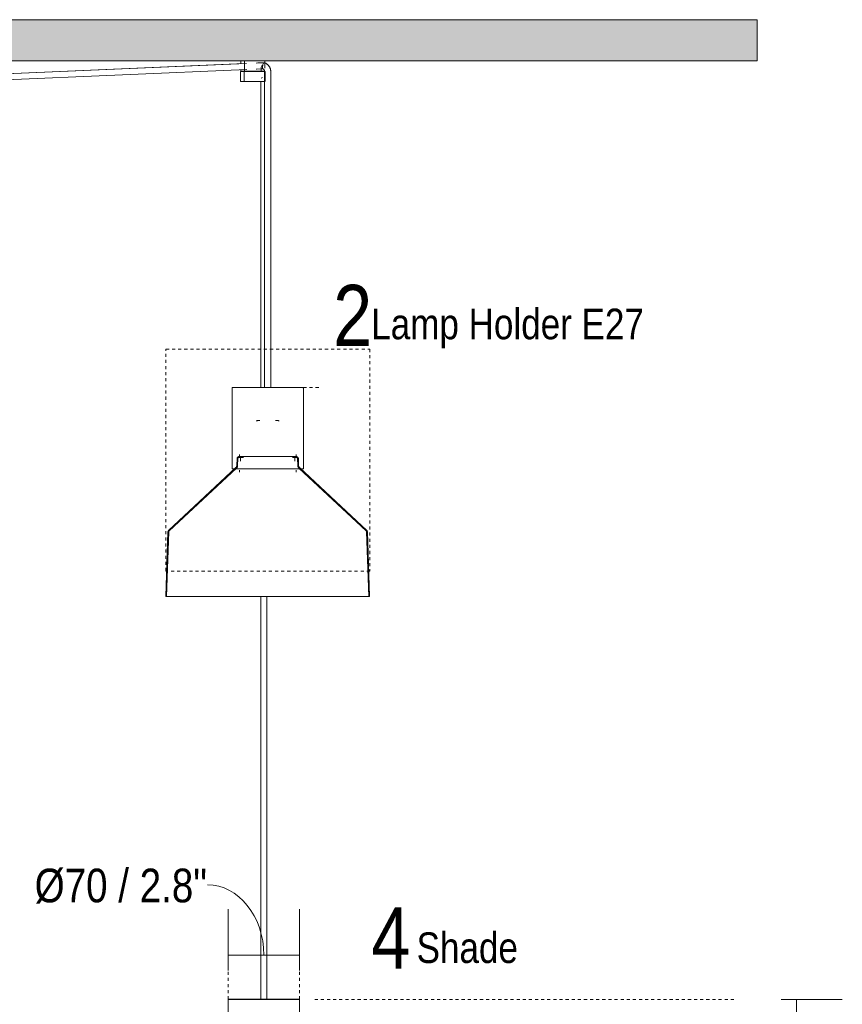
# Model space of a CAD drawing. Header units: millimetres. Extents: x 5395 to 10045, y 397 to 7363.
# Tile 7 of 9: x 7072 to 7879, y 1075 to 2041. Entities that reach past the tile are written whole.
import ezdxf

# ---------------------------------------------------------------- set-up
doc = ezdxf.new("R2010")
doc.units = ezdxf.units.MM
doc.linetypes.add('Dash', pattern=[6, 3, -3])
doc.layers.add('A-ANNO-DIMS', color=7, linetype='Dash', lineweight=9, true_color=0xd2d2d2)
for name, color, linetype, lineweight in [('A-ANNO-DIMS-15', 7, 'Continuous', 9), ('A-CLNG', 7, 'Continuous', 9), ('E-LITE-EQPM', 7, 'Continuous', 20), ('G-ANNO-TEXT', 7, 'Continuous', 9)]:
    doc.layers.add(name, color=color, linetype=linetype, lineweight=lineweight)
doc.styles.add('Arial Narrow', font='ARIALN.TTF', dxfattribs={"height": 33})
doc.styles.add('Arial Narrow_1', font='ARIALN.TTF', dxfattribs={"height": 60})
doc.styles.add('Arial Narrow_2', font='ARIALN.TTF', dxfattribs={"height": 30})
doc.dimstyles.new('FARO_-_2_2mm_Arial_Narrow_mm_Inch_Right', dxfattribs={"dimscale": 304.8, "dimtxt": 33.773222, "dimasz": 0, "dimexe": 0.147638, "dimexo": 0.0625, "dimgap": 0.024606, "dimtad": 1, "dimdec": 0, "dimzin": 0, "dimdsep": 46, "dimtxsty": 'Arial Narrow', "dimblk1": 'NONE', "dimblk2": 'NONE', "dimsah": 1, "dimcen": 0.09, "dimadec": 0, "dimazin": 0, "dimtfac": 1, "dimtdec": 4, "dimtix": 1, "dimtmove": 1, "dimatfit": 3, "dimfxl": 0.049213, "dimfxlon": 1, "dimtvp": 1, "dimtolj": 1, "dimtzin": 0, "dimarcsym": 2})

# ---------------------------------------------------------------- blocks, each defined once
blk = doc.blocks.new('68593-7L_ 68594-7L KOMBO200 - 64314-44-7L SAMBA Black_ribbon beige pendant lamp ø450-7L-609791-Alzado_PDF')
at = {"layer": 'E-LITE-EQPM', "lineweight": 9}
for p, q in [((7288.54, 2000), (7288.54, 1997.36)), ((7292.24, 2000), (7292.24, 1993.07)), ((7292.24, 2000), (7311.26, 2000)), ((7311.26, 2000), (7312.22, 2000)), ((7312.25, 1993.07), (7312.25, 2000)), ((7292.26, 1997.68), (6786.46, 1975.69)), ((7294.11, 1997.6), (6786.46, 1975.64)), ((6786.46, 1969.64), (7294.5, 1991.62)), ((7288.25, 1989.27), (7288.25, 1979.77)), ((7288.54, 1991.36), (7288.54, 1990)), ((7288.54, 1990), (7288.54, 1991.36)), ((7291.78, 1990), (7288.54, 1990)), ((7288.54, 1990), (7288.54, 1990)), ((7292.92, 1989.77), (7291.57, 1989.77)), ((7291.57, 1989.77), (7291.6, 1989.77)), ((7291.78, 1989.76), (7291.78, 1990)), ((7291.95, 1989.27), (7291.95, 1979.77)), ((7292.24, 1992.66), (7292.24, 1990)), ((7308.47, 1990), (7292.24, 1990)), ((7294.56, 1989.77), (7294.47, 1989.77)), ((7295.5, 1990), (7295.5, 1989.73)), ((7295.94, 1989.77), (7295.82, 1989.77)), ((7297.87, 1989.77), (7297.05, 1989.77)), ((7300.93, 1989.77), (7300.44, 1989.77)), ((7305.22, 1989.75), (7305.22, 1990)), ((7309.25, 1989.77), (7307.96, 1989.77)), ((7308.47, 1990), (7308.47, 1992.66)), ((7308.99, 1990), (7308.99, 1989.76)), ((7311.73, 1990), (7308.99, 1990)), ((7309.18, 1989.77), (7309.25, 1989.77)), ((7311.71, 1998.21), (7310.51, 1998.21)), ((7310.51, 1992.21), (7310.77, 1992.21)), ((7312.01, 1989.48), (7312.01, 1983.84)), ((7312.54, 1979.77), (7312.54, 1989.27)), ((7318.01, 1983.84), (7318.01, 1989.48)), ((7288.27, 1979.77), (7289.32, 1979.77)), ((7289.32, 1979.77), (7291.8, 1979.77)), ((7291.95, 1979.77), (7311.52, 1979.77)), ((7308.24, 1979.77), (7308.24, 1679.98)), ((7308.5, 1983.32), (7310.02, 1983.84)), ((7311.52, 1979.77), (7312.27, 1979.77)), ((7312.01, 1983.84), (7312.01, 1680)), ((7318.01, 1680), (7318.01, 1983.84)), ((7280, 1679.05), (7280, 1600)), ((7350, 1600), (7350, 1679.05)), ((7287.23, 1614.09), (7287.23, 1612.09)), ((7342.77, 1612.09), (7342.77, 1614.09)), ((7284.93, 1610.14), (7284.69, 1603.22)), ((7285.73, 1610.12), (7285.49, 1603.19)), ((7288.29, 1610.49), (7288.29, 1607.59)), ((7341.72, 1607.59), (7341.72, 1610.49)), ((7344.52, 1603.19), (7344.28, 1610.12)), ((7345.32, 1603.22), (7345.08, 1610.14)), ((7283.79, 1601.26), (7217.87, 1539.79)), ((7284.34, 1600.67), (7218.42, 1539.2)), ((7280.02, 1600), (7322.88, 1600)), ((7287.23, 1598.71), (7287.23, 1596.71)), ((7322.88, 1600), (7350, 1600)), ((7342.77, 1596.71), (7342.77, 1598.71)), ((7411.59, 1539.2), (7345.67, 1600.67)), ((7412.13, 1539.79), (7346.21, 1601.26)), ((7217.21, 1538.34), (7215, 1475.07)), ((7218.01, 1538.31), (7215.8, 1475.07)), ((7414.2, 1475.07), (7412, 1538.31)), ((7415, 1475.07), (7412.79, 1538.34)), ((7215.16, 1475.07), (7405.12, 1475.07)), ((7308.24, 1475.07), (7308.24, 1080)), ((7314.24, 1080), (7314.24, 1475.07)), ((7405.12, 1475.07), (7414.72, 1475.07))]:
    blk.add_line(p, q, dxfattribs=at)
at = {"layer": 'E-LITE-EQPM', "lineweight": 9, "flags": 128}
for points in [[(7288.25, 1989.27), (7288.25, 1989.29), (7288.25, 1989.31), (7288.25, 1989.33), (7288.26, 1989.35), (7288.26, 1989.37), (7288.26, 1989.39), (7288.27, 1989.41), (7288.28, 1989.43), (7288.28, 1989.45), (7288.29, 1989.47), (7288.3, 1989.48), (7288.31, 1989.5), (7288.32, 1989.52), (7288.33, 1989.54), (7288.34, 1989.55), (7288.35, 1989.57), (7288.36, 1989.59), (7288.38, 1989.6), (7288.39, 1989.62), (7288.4, 1989.63), (7288.42, 1989.65), (7288.43, 1989.66), (7288.45, 1989.67), (7288.47, 1989.68), (7288.48, 1989.69), (7288.5, 1989.7), (7288.52, 1989.71), (7288.53, 1989.72), (7288.55, 1989.73), (7288.57, 1989.74), (7288.59, 1989.75), (7288.61, 1989.75), (7288.63, 1989.76), (7288.65, 1989.76), (7288.67, 1989.77), (7288.69, 1989.77), (7288.71, 1989.77), (7288.73, 1989.77), (7288.75, 1989.77), (7288.75, 1989.77)], [(7289.77, 1989.77), (7289.6, 1989.77), (7289.45, 1989.77), (7289.31, 1989.77), (7289.19, 1989.77), (7289.08, 1989.77), (7288.99, 1989.77), (7288.91, 1989.77), (7288.85, 1989.77), (7288.8, 1989.77), (7288.77, 1989.77), (7288.76, 1989.77), (7288.75, 1989.77)], [(7288.75, 1989.77), (7288.76, 1989.77), (7288.79, 1989.77), (7288.83, 1989.77), (7288.88, 1989.77), (7288.95, 1989.77), (7289.04, 1989.77), (7289.14, 1989.77), (7289.25, 1989.77), (7289.38, 1989.77), (7289.53, 1989.77), (7289.69, 1989.77)], [(7294.47, 1989.77), (7294.12, 1989.77), (7293.77, 1989.77), (7293.43, 1989.77), (7293.1, 1989.77), (7292.78, 1989.77), (7292.47, 1989.77), (7292.17, 1989.77), (7291.88, 1989.77), (7291.6, 1989.77), (7291.33, 1989.77), (7291.07, 1989.77), (7290.82, 1989.77), (7290.59, 1989.77), (7290.36, 1989.77), (7290.16, 1989.77), (7289.96, 1989.77), (7289.78, 1989.77), (7289.77, 1989.77)], [(7289.86, 1989.77), (7290.05, 1989.77), (7290.25, 1989.77), (7290.46, 1989.77), (7290.69, 1989.77), (7290.93, 1989.77), (7291.18, 1989.77), (7291.45, 1989.77), (7291.72, 1989.77)], [(7291.95, 1989.27), (7291.95, 1989.29), (7291.95, 1989.31), (7291.96, 1989.33), (7291.96, 1989.35), (7291.96, 1989.37), (7291.97, 1989.39), (7291.97, 1989.41), (7291.98, 1989.43), (7291.99, 1989.45), (7291.99, 1989.47), (7292, 1989.48), (7292.01, 1989.5), (7292.02, 1989.52), (7292.03, 1989.54), (7292.04, 1989.55), (7292.05, 1989.57), (7292.07, 1989.59), (7292.08, 1989.6), (7292.09, 1989.62), (7292.11, 1989.63), (7292.12, 1989.65), (7292.14, 1989.66), (7292.15, 1989.67), (7292.17, 1989.68), (7292.18, 1989.69), (7292.2, 1989.7), (7292.22, 1989.71), (7292.24, 1989.72), (7292.26, 1989.73), (7292.27, 1989.74), (7292.29, 1989.75), (7292.31, 1989.75), (7292.33, 1989.76), (7292.35, 1989.76), (7292.37, 1989.77), (7292.39, 1989.77), (7292.41, 1989.77), (7292.43, 1989.77), (7292.45, 1989.77), (7292.46, 1989.77)], [(7311.07, 1989.77), (7310.89, 1989.77), (7310.7, 1989.77), (7310.49, 1989.77), (7310.28, 1989.77), (7310.05, 1989.77), (7309.8, 1989.77), (7309.55, 1989.77), (7309.28, 1989.77), (7309.01, 1989.77), (7308.72, 1989.77), (7308.42, 1989.77), (7308.11, 1989.77), (7307.79, 1989.77), (7307.46, 1989.77), (7307.13, 1989.77), (7306.79, 1989.77), (7306.44, 1989.77), (7306.08, 1989.77), (7305.72, 1989.77), (7305.35, 1989.77), (7304.97, 1989.77), (7304.59, 1989.77), (7304.21, 1989.77), (7303.83, 1989.77), (7303.44, 1989.77), (7303.05, 1989.77), (7302.66, 1989.77), (7302.27, 1989.77), (7301.88, 1989.77), (7301.49, 1989.77), (7301.1, 1989.77), (7300.71, 1989.77), (7300.32, 1989.77), (7299.94, 1989.77), (7299.56, 1989.77), (7299.19, 1989.77), (7298.82, 1989.77), (7298.46, 1989.77), (7298.1, 1989.77), (7297.75, 1989.77), (7297.4, 1989.77), (7297.07, 1989.77), (7296.74, 1989.77), (7296.42, 1989.77), (7296.11, 1989.77), (7295.81, 1989.77), (7295.52, 1989.77), (7295.24, 1989.77), (7294.97, 1989.77), (7294.72, 1989.77), (7294.47, 1989.77), (7294.24, 1989.77), (7294.02, 1989.77), (7293.82, 1989.77), (7293.62, 1989.77), (7293.45, 1989.77), (7293.28, 1989.77), (7293.13, 1989.77), (7293, 1989.77), (7292.88, 1989.77), (7292.77, 1989.77), (7292.68, 1989.77), (7292.6, 1989.77), (7292.54, 1989.77), (7292.5, 1989.77), (7292.47, 1989.77), (7292.46, 1989.77), (7292.46, 1989.77)], [(7292.46, 1989.77), (7292.47, 1989.77), (7292.49, 1989.77), (7292.53, 1989.77), (7292.58, 1989.77), (7292.65, 1989.77), (7292.74, 1989.77), (7292.84, 1989.77), (7292.95, 1989.77), (7293.09, 1989.77), (7293.23, 1989.77), (7293.39, 1989.77), (7293.43, 1989.77)], [(7293.43, 1989.77), (7293.6, 1989.77), (7293.79, 1989.77), (7294, 1989.77), (7294.21, 1989.77), (7294.44, 1989.77)], [(7310.51, 1998.21), (7305.46, 1998.1), (7303.61, 1997.98)], [(7303.61, 1991.98), (7304.09, 1992.02), (7308.88, 1992.2), (7310.51, 1992.21)], [(7308.99, 1989.77), (7309.25, 1989.77), (7309.52, 1989.77), (7309.78, 1989.77), (7310.02, 1989.77), (7310.25, 1989.77), (7310.47, 1989.77), (7310.68, 1989.77), (7310.87, 1989.77), (7311.05, 1989.77), (7311.21, 1989.77), (7311.36, 1989.77), (7311.5, 1989.77), (7311.62, 1989.77), (7311.72, 1989.77), (7311.81, 1989.77), (7311.89, 1989.77), (7311.95, 1989.77), (7311.99, 1989.77), (7312.02, 1989.77), (7312.03, 1989.77)], [(7310.52, 1992.28), (7310.6, 1992.23), (7310.69, 1992.18), (7310.77, 1992.12), (7310.85, 1992.06), (7310.93, 1992), (7311.01, 1991.93), (7311.09, 1991.86), (7311.16, 1991.78), (7311.24, 1991.7), (7311.31, 1991.61), (7311.38, 1991.52), (7311.44, 1991.42), (7311.51, 1991.32), (7311.57, 1991.22), (7311.63, 1991.11), (7311.68, 1991), (7311.73, 1990.89), (7311.78, 1990.77), (7311.82, 1990.65), (7311.86, 1990.53), (7311.9, 1990.4), (7311.93, 1990.28), (7311.95, 1990.15), (7311.97, 1990.02), (7311.99, 1989.89), (7312, 1989.75), (7312.01, 1989.62), (7312.01, 1989.49), (7312.01, 1989.48)], [(7312.03, 1989.77), (7312.03, 1989.77), (7312, 1989.77), (7311.96, 1989.77), (7311.91, 1989.77), (7311.84, 1989.77), (7311.75, 1989.77), (7311.65, 1989.77), (7311.54, 1989.77), (7311.41, 1989.77), (7311.26, 1989.77), (7311.1, 1989.77), (7311.07, 1989.77)], [(7318.01, 1989.48), (7318.01, 1989.83), (7317.99, 1990.18), (7317.96, 1990.53), (7317.91, 1990.88), (7317.86, 1991.22), (7317.79, 1991.57), (7317.7, 1991.91), (7317.61, 1992.24), (7317.5, 1992.58), (7317.39, 1992.9), (7317.26, 1993.23), (7317.11, 1993.55), (7316.96, 1993.86), (7316.79, 1994.17), (7316.62, 1994.47), (7316.43, 1994.76), (7316.23, 1995.05), (7316.02, 1995.33), (7315.79, 1995.6), (7315.56, 1995.86), (7315.32, 1996.11), (7315.07, 1996.35), (7314.8, 1996.58), (7314.53, 1996.8), (7314.25, 1997.01), (7313.96, 1997.21), (7313.67, 1997.39), (7313.36, 1997.56), (7313.05, 1997.72), (7312.73, 1997.87), (7312.41, 1998), (7312.08, 1998.12), (7311.87, 1998.18)], [(7312.05, 1989.77), (7312.07, 1989.77), (7312.09, 1989.77), (7312.11, 1989.77), (7312.13, 1989.76), (7312.15, 1989.76), (7312.17, 1989.75), (7312.19, 1989.75), (7312.21, 1989.74), (7312.23, 1989.73), (7312.25, 1989.73), (7312.27, 1989.72), (7312.28, 1989.71), (7312.3, 1989.7), (7312.32, 1989.69), (7312.34, 1989.67), (7312.35, 1989.66), (7312.37, 1989.65), (7312.38, 1989.64), (7312.4, 1989.62), (7312.41, 1989.61), (7312.42, 1989.59), (7312.44, 1989.58), (7312.45, 1989.56), (7312.46, 1989.54), (7312.47, 1989.52), (7312.48, 1989.51), (7312.49, 1989.49), (7312.5, 1989.47), (7312.5, 1989.45), (7312.51, 1989.43), (7312.52, 1989.41), (7312.52, 1989.39), (7312.53, 1989.38), (7312.53, 1989.36), (7312.53, 1989.34), (7312.54, 1989.32), (7312.54, 1989.3), (7312.54, 1989.27), (7312.54, 1989.27)], [(7280, 1679.05), (7280, 1679.09), (7280.01, 1679.13), (7280.01, 1679.17), (7280.02, 1679.2), (7280.02, 1679.24), (7280.03, 1679.28), (7280.04, 1679.31), (7280.05, 1679.35), (7280.06, 1679.39), (7280.08, 1679.42), (7280.09, 1679.46), (7280.11, 1679.49), (7280.13, 1679.52), (7280.15, 1679.56), (7280.17, 1679.59), (7280.19, 1679.62), (7280.21, 1679.65), (7280.24, 1679.68), (7280.26, 1679.71), (7280.29, 1679.73), (7280.32, 1679.76), (7280.35, 1679.78), (7280.38, 1679.81), (7280.41, 1679.83), (7280.44, 1679.85), (7280.47, 1679.87), (7280.5, 1679.89), (7280.54, 1679.91), (7280.57, 1679.92), (7280.61, 1679.94), (7280.64, 1679.95), (7280.68, 1679.96), (7280.72, 1679.97), (7280.75, 1679.98), (7280.79, 1679.99), (7280.83, 1679.99), (7280.87, 1680), (7280.9, 1680), (7280.94, 1680), (7280.95, 1680)], [(7322.67, 1680), (7321.34, 1680), (7319.99, 1680), (7318.64, 1680), (7317.29, 1680), (7315.93, 1680), (7314.56, 1680), (7313.2, 1680), (7311.84, 1680), (7310.49, 1680), (7309.15, 1680), (7307.81, 1680), (7306.48, 1680), (7305.17, 1680), (7303.88, 1680), (7302.6, 1680), (7301.34, 1680), (7300.1, 1680), (7298.89, 1680), (7297.7, 1680), (7296.55, 1680), (7295.42, 1680), (7294.32, 1680), (7293.25, 1680), (7292.22, 1680), (7291.23, 1680), (7290.27, 1680), (7289.36, 1680), (7288.48, 1680), (7287.65, 1680), (7286.86, 1680), (7286.11, 1680), (7285.42, 1680), (7284.77, 1680), (7284.16, 1680), (7283.61, 1680), (7283.11, 1680), (7282.66, 1680), (7282.26, 1680), (7281.91, 1680), (7281.62, 1680), (7281.37, 1680), (7281.19, 1680), (7281.05, 1680), (7280.98, 1680), (7280.95, 1680)], [(7280.95, 1680), (7280.98, 1680), (7281.06, 1680), (7281.2, 1680), (7281.39, 1680), (7281.63, 1680), (7281.93, 1680), (7282.28, 1680), (7282.68, 1680), (7283.13, 1680), (7283.64, 1680), (7284.19, 1680), (7284.8, 1680), (7285.45, 1680), (7286.15, 1680), (7286.9, 1680), (7287.69, 1680), (7288.53, 1680), (7289.4, 1680), (7290.32, 1680), (7291.28, 1680), (7292.27, 1680), (7293.31, 1680), (7294.37, 1680), (7295.47, 1680), (7296.6, 1680), (7297.77, 1680), (7298.95, 1680), (7300.17, 1680), (7301.4, 1680), (7302.66, 1680), (7303.94, 1680), (7305.24, 1680), (7306.55, 1680), (7307.34, 1680)], [(7322.67, 1680), (7323.52, 1680), (7324.83, 1680), (7326.13, 1680), (7327.41, 1680), (7328.67, 1680), (7329.9, 1680), (7331.11, 1680), (7332.3, 1680), (7333.46, 1680), (7334.59, 1680), (7335.69, 1680), (7336.75, 1680), (7337.78, 1680), (7338.78, 1680), (7339.73, 1680), (7340.65, 1680), (7341.53, 1680), (7342.36, 1680), (7343.15, 1680), (7343.89, 1680), (7344.59, 1680), (7345.24, 1680), (7345.84, 1680), (7346.39, 1680), (7346.9, 1680), (7347.35, 1680), (7347.75, 1680), (7348.1, 1680), (7348.39, 1680), (7348.63, 1680), (7348.82, 1680), (7348.95, 1680), (7349.03, 1680), (7349.05, 1680)], [(7349.05, 1680), (7349.03, 1680), (7348.95, 1680), (7348.81, 1680), (7348.62, 1680), (7348.38, 1680), (7348.08, 1680), (7347.73, 1680), (7347.33, 1680), (7346.87, 1680), (7346.37, 1680), (7345.81, 1680), (7345.21, 1680), (7344.55, 1680), (7343.85, 1680), (7343.11, 1680), (7342.32, 1680), (7341.48, 1680), (7340.6, 1680), (7339.68, 1680), (7338.73, 1680), (7337.73, 1680), (7336.7, 1680), (7335.63, 1680), (7334.53, 1680), (7333.4, 1680), (7332.24, 1680), (7331.05, 1680), (7329.84, 1680), (7328.6, 1680), (7327.34, 1680), (7326.06, 1680), (7324.77, 1680), (7323.45, 1680), (7322.67, 1680)], [(7349.05, 1680), (7349.09, 1680), (7349.13, 1680), (7349.17, 1679.99), (7349.21, 1679.99), (7349.24, 1679.98), (7349.28, 1679.97), (7349.32, 1679.96), (7349.35, 1679.95), (7349.39, 1679.94), (7349.42, 1679.93), (7349.46, 1679.91), (7349.49, 1679.89), (7349.53, 1679.87), (7349.56, 1679.86), (7349.59, 1679.83), (7349.62, 1679.81), (7349.65, 1679.79), (7349.68, 1679.76), (7349.71, 1679.74), (7349.73, 1679.71), (7349.76, 1679.68), (7349.79, 1679.66), (7349.81, 1679.63), (7349.83, 1679.6), (7349.85, 1679.56), (7349.87, 1679.53), (7349.89, 1679.5), (7349.91, 1679.46), (7349.92, 1679.43), (7349.94, 1679.4), (7349.95, 1679.36), (7349.96, 1679.32), (7349.97, 1679.29), (7349.98, 1679.25), (7349.99, 1679.21), (7349.99, 1679.18), (7350, 1679.14), (7350, 1679.1), (7350, 1679.06), (7350, 1679.05)], [(7303.84, 1647.18), (7304.18, 1647.26), (7304.52, 1647.33), (7304.87, 1647.38), (7305.22, 1647.42), (7305.57, 1647.45), (7305.92, 1647.46)], [(7307.2, 1647.46), (7307.02, 1647.46), (7306.87, 1647.46), (7306.72, 1647.46), (7306.59, 1647.46), (7306.47, 1647.46), (7306.36, 1647.46), (7306.27, 1647.46), (7306.19, 1647.46), (7306.13, 1647.46), (7306.08, 1647.46), (7306.05, 1647.46), (7306.02, 1647.46)], [(7306.03, 1647.46), (7306.05, 1647.46), (7306.08, 1647.46)], [(7323.98, 1647.46), (7323.96, 1647.46), (7323.92, 1647.46), (7323.87, 1647.46), (7323.81, 1647.46), (7323.73, 1647.46), (7323.64, 1647.46), (7323.53, 1647.46), (7323.41, 1647.46), (7323.28, 1647.46), (7323.13, 1647.46), (7322.97, 1647.46), (7322.8, 1647.46), (7322.62, 1647.46)], [(7323.93, 1647.46), (7323.96, 1647.46), (7323.98, 1647.46)], [(7324.34, 1647.45), (7324.69, 1647.43), (7325.04, 1647.39), (7325.39, 1647.35), (7325.73, 1647.28), (7326.08, 1647.21), (7326.42, 1647.12)], [(7283.79, 1601.26), (7283.87, 1601.34), (7283.95, 1601.42), (7284.03, 1601.5), (7284.1, 1601.59), (7284.16, 1601.68), (7284.23, 1601.78), (7284.29, 1601.87), (7284.34, 1601.97), (7284.39, 1602.07), (7284.44, 1602.17), (7284.49, 1602.27), (7284.53, 1602.38), (7284.56, 1602.49), (7284.59, 1602.59), (7284.62, 1602.7), (7284.64, 1602.81), (7284.66, 1602.92), (7284.67, 1603.04), (7284.68, 1603.15), (7284.69, 1603.22)], [(7284.34, 1600.67), (7284.44, 1600.78), (7284.54, 1600.88), (7284.64, 1600.99), (7284.73, 1601.1), (7284.81, 1601.22), (7284.9, 1601.34), (7284.97, 1601.46), (7285.04, 1601.58), (7285.11, 1601.71), (7285.17, 1601.84), (7285.23, 1601.98), (7285.28, 1602.11), (7285.33, 1602.25), (7285.37, 1602.39), (7285.4, 1602.53), (7285.43, 1602.67), (7285.45, 1602.81), (7285.47, 1602.96), (7285.48, 1603.1), (7285.49, 1603.19)], [(7284.93, 1610.14), (7284.93, 1610.22), (7284.94, 1610.3), (7284.95, 1610.38), (7284.96, 1610.46), (7284.98, 1610.54), (7285, 1610.62), (7285.03, 1610.7), (7285.05, 1610.77), (7285.08, 1610.85), (7285.11, 1610.92), (7285.15, 1611), (7285.19, 1611.07), (7285.23, 1611.14), (7285.27, 1611.2), (7285.32, 1611.27), (7285.37, 1611.33), (7285.42, 1611.4), (7285.47, 1611.46), (7285.53, 1611.51), (7285.59, 1611.57), (7285.65, 1611.62), (7285.71, 1611.67), (7285.78, 1611.72), (7285.84, 1611.76), (7285.91, 1611.81), (7285.98, 1611.85), (7286.06, 1611.88), (7286.13, 1611.92), (7286.2, 1611.95), (7286.28, 1611.98), (7286.36, 1612), (7286.43, 1612.02), (7286.51, 1612.04), (7286.59, 1612.06), (7286.67, 1612.07), (7286.75, 1612.08), (7286.83, 1612.09), (7286.91, 1612.09)], [(7285.73, 1610.12), (7285.73, 1610.16), (7285.73, 1610.21), (7285.74, 1610.26), (7285.75, 1610.31), (7285.76, 1610.36), (7285.77, 1610.4), (7285.79, 1610.45), (7285.8, 1610.5), (7285.82, 1610.54), (7285.84, 1610.59), (7285.86, 1610.63), (7285.88, 1610.67), (7285.91, 1610.71), (7285.94, 1610.76), (7285.96, 1610.79), (7285.99, 1610.83), (7286.02, 1610.87), (7286.06, 1610.91), (7286.09, 1610.94), (7286.13, 1610.98), (7286.16, 1611.01), (7286.2, 1611.04), (7286.24, 1611.07), (7286.28, 1611.09), (7286.32, 1611.12), (7286.36, 1611.14), (7286.41, 1611.17), (7286.45, 1611.19), (7286.5, 1611.21), (7286.54, 1611.22), (7286.59, 1611.24), (7286.64, 1611.25), (7286.68, 1611.26), (7286.73, 1611.27), (7286.78, 1611.28), (7286.83, 1611.28), (7286.88, 1611.29), (7286.92, 1611.29)], [(7340.29, 1612.09), (7339.78, 1612.09), (7339.24, 1612.09), (7338.65, 1612.09), (7338.03, 1612.09), (7337.37, 1612.09), (7336.67, 1612.09), (7335.94, 1612.09), (7335.18, 1612.09), (7334.38, 1612.09), (7333.56, 1612.09), (7332.7, 1612.09), (7331.81, 1612.09), (7330.9, 1612.09), (7329.96, 1612.09), (7329, 1612.09), (7328.02, 1612.09), (7327.01, 1612.09), (7325.99, 1612.09), (7324.95, 1612.09), (7323.89, 1612.09), (7322.82, 1612.09), (7321.74, 1612.09), (7320.64, 1612.09), (7319.54, 1612.09), (7318.43, 1612.09), (7317.31, 1612.09), (7316.19, 1612.09), (7315.07, 1612.09), (7313.95, 1612.09), (7312.83, 1612.09), (7311.71, 1612.09), (7310.6, 1612.09), (7309.49, 1612.09), (7308.4, 1612.09), (7307.31, 1612.09), (7306.24, 1612.09), (7305.18, 1612.09), (7304.14, 1612.09), (7303.11, 1612.09), (7302.1, 1612.09), (7301.12, 1612.09), (7300.15, 1612.09), (7299.21, 1612.09), (7298.3, 1612.09), (7297.41, 1612.09), (7296.55, 1612.09), (7295.72, 1612.09), (7294.92, 1612.09), (7294.15, 1612.09), (7293.42, 1612.09), (7292.72, 1612.09), (7292.05, 1612.09), (7291.43, 1612.09), (7290.84, 1612.09), (7290.29, 1612.09), (7289.78, 1612.09), (7289.3, 1612.09), (7288.87, 1612.09), (7288.49, 1612.09), (7288.14, 1612.09), (7287.84, 1612.09), (7287.58, 1612.09), (7287.36, 1612.09), (7287.19, 1612.09), (7287.07, 1612.09), (7286.98, 1612.09), (7286.95, 1612.09)], [(7291.16, 1611.29), (7290.84, 1611.29), (7290.29, 1611.29), (7289.78, 1611.29), (7289.3, 1611.29), (7288.87, 1611.29), (7288.49, 1611.29), (7288.14, 1611.29), (7287.84, 1611.29), (7287.58, 1611.29), (7287.36, 1611.29), (7287.19, 1611.29), (7287.07, 1611.29), (7286.98, 1611.29), (7286.95, 1611.29)], [(7286.97, 1612.09), (7287.03, 1612.09), (7287.15, 1612.09), (7287.3, 1612.09), (7287.5, 1612.09), (7287.75, 1612.09)], [(7286.97, 1611.29), (7287.03, 1611.29), (7287.15, 1611.29), (7287.3, 1611.29), (7287.5, 1611.29)], [(7340.29, 1611.29), (7339.78, 1611.29), (7339.24, 1611.29)], [(7343.06, 1612.09), (7343.04, 1612.09), (7342.97, 1612.09), (7342.86, 1612.09), (7342.71, 1612.09), (7342.5, 1612.09), (7342.26, 1612.09), (7341.97, 1612.09), (7341.64, 1612.09), (7341.26, 1612.09), (7340.85, 1612.09), (7340.39, 1612.09), (7340.29, 1612.09)], [(7343.04, 1611.29), (7342.97, 1611.29), (7342.86, 1611.29), (7342.71, 1611.29), (7342.5, 1611.29), (7342.26, 1611.29), (7341.97, 1611.29), (7341.64, 1611.29), (7341.26, 1611.29), (7340.85, 1611.29), (7340.39, 1611.29), (7340.29, 1611.29)], [(7342.17, 1612.09), (7342.43, 1612.09), (7342.64, 1612.09), (7342.82, 1612.09), (7342.94, 1612.09), (7343.02, 1612.09), (7343.06, 1612.09)], [(7342.43, 1611.29), (7342.64, 1611.29), (7342.82, 1611.29), (7342.94, 1611.29), (7343.02, 1611.29), (7343.06, 1611.29)], [(7343.11, 1611.29), (7343.16, 1611.29), (7343.21, 1611.28), (7343.26, 1611.27), (7343.31, 1611.27), (7343.35, 1611.26), (7343.4, 1611.24), (7343.45, 1611.23), (7343.49, 1611.21), (7343.54, 1611.19), (7343.58, 1611.17), (7343.63, 1611.15), (7343.67, 1611.13), (7343.71, 1611.1), (7343.75, 1611.08), (7343.79, 1611.05), (7343.83, 1611.02), (7343.87, 1610.99), (7343.9, 1610.96), (7343.94, 1610.92), (7343.97, 1610.89), (7344, 1610.85), (7344.03, 1610.81), (7344.06, 1610.77), (7344.09, 1610.73), (7344.11, 1610.69), (7344.14, 1610.65), (7344.16, 1610.6), (7344.18, 1610.56), (7344.2, 1610.51), (7344.21, 1610.47), (7344.23, 1610.42), (7344.24, 1610.37), (7344.25, 1610.33), (7344.26, 1610.28), (7344.27, 1610.23), (7344.28, 1610.18), (7344.28, 1610.13), (7344.28, 1610.12)], [(7343.14, 1612.09), (7343.22, 1612.08), (7343.31, 1612.08), (7343.38, 1612.06), (7343.46, 1612.05), (7343.54, 1612.03), (7343.62, 1612.01), (7343.7, 1611.99), (7343.77, 1611.96), (7343.85, 1611.93), (7343.92, 1611.9), (7344, 1611.86), (7344.07, 1611.82), (7344.14, 1611.78), (7344.2, 1611.74), (7344.27, 1611.69), (7344.33, 1611.64), (7344.39, 1611.59), (7344.45, 1611.54), (7344.51, 1611.48), (7344.57, 1611.42), (7344.62, 1611.36), (7344.67, 1611.29), (7344.72, 1611.23), (7344.76, 1611.16), (7344.8, 1611.09), (7344.84, 1611.02), (7344.88, 1610.95), (7344.91, 1610.88), (7344.94, 1610.8), (7344.97, 1610.73), (7345, 1610.65), (7345.02, 1610.57), (7345.04, 1610.49), (7345.05, 1610.42), (7345.06, 1610.34), (7345.07, 1610.26), (7345.08, 1610.18), (7345.08, 1610.14)], [(7344.52, 1603.19), (7344.53, 1603.05), (7344.54, 1602.9), (7344.56, 1602.76), (7344.59, 1602.62), (7344.62, 1602.48), (7344.66, 1602.34), (7344.7, 1602.2), (7344.75, 1602.06), (7344.8, 1601.93), (7344.86, 1601.8), (7344.92, 1601.67), (7344.99, 1601.54), (7345.06, 1601.41), (7345.14, 1601.29), (7345.22, 1601.17), (7345.31, 1601.06), (7345.4, 1600.95), (7345.5, 1600.84), (7345.6, 1600.74), (7345.67, 1600.67)], [(7345.32, 1603.22), (7345.33, 1603.11), (7345.34, 1603), (7345.35, 1602.88), (7345.37, 1602.77), (7345.4, 1602.66), (7345.43, 1602.55), (7345.46, 1602.45), (7345.5, 1602.34), (7345.54, 1602.24), (7345.58, 1602.13), (7345.63, 1602.03), (7345.68, 1601.93), (7345.74, 1601.84), (7345.8, 1601.74), (7345.87, 1601.65), (7345.94, 1601.56), (7346.01, 1601.47), (7346.08, 1601.39), (7346.16, 1601.31), (7346.21, 1601.26)], [(7217.21, 1538.34), (7217.22, 1538.42), (7217.22, 1538.51), (7217.24, 1538.59), (7217.25, 1538.67), (7217.27, 1538.75), (7217.29, 1538.83), (7217.31, 1538.91), (7217.34, 1538.99), (7217.37, 1539.07), (7217.41, 1539.14), (7217.44, 1539.22), (7217.48, 1539.29), (7217.52, 1539.36), (7217.57, 1539.43), (7217.62, 1539.5), (7217.67, 1539.57), (7217.72, 1539.63), (7217.78, 1539.69), (7217.84, 1539.75), (7217.87, 1539.79)], [(7218.01, 1538.31), (7218.01, 1538.36), (7218.02, 1538.41), (7218.03, 1538.46), (7218.04, 1538.51), (7218.05, 1538.56), (7218.06, 1538.61), (7218.07, 1538.66), (7218.09, 1538.71), (7218.11, 1538.76), (7218.13, 1538.81), (7218.15, 1538.85), (7218.18, 1538.9), (7218.2, 1538.94), (7218.23, 1538.99), (7218.26, 1539.03), (7218.29, 1539.07), (7218.33, 1539.11), (7218.36, 1539.15), (7218.4, 1539.18), (7218.42, 1539.2)], [(7411.59, 1539.2), (7411.62, 1539.17), (7411.66, 1539.13), (7411.69, 1539.09), (7411.73, 1539.05), (7411.76, 1539.01), (7411.79, 1538.97), (7411.81, 1538.93), (7411.84, 1538.88), (7411.86, 1538.84), (7411.88, 1538.79), (7411.9, 1538.74), (7411.92, 1538.69), (7411.94, 1538.65), (7411.95, 1538.6), (7411.96, 1538.55), (7411.98, 1538.5), (7411.98, 1538.45), (7411.99, 1538.39), (7411.99, 1538.34), (7412, 1538.31)], [(7412.13, 1539.79), (7412.19, 1539.73), (7412.25, 1539.67), (7412.31, 1539.61), (7412.36, 1539.54), (7412.41, 1539.48), (7412.45, 1539.41), (7412.5, 1539.34), (7412.54, 1539.27), (7412.58, 1539.19), (7412.61, 1539.12), (7412.65, 1539.04), (7412.68, 1538.96), (7412.7, 1538.88), (7412.73, 1538.8), (7412.75, 1538.72), (7412.76, 1538.64), (7412.78, 1538.56), (7412.79, 1538.47), (7412.79, 1538.39), (7412.79, 1538.34)], [(7276.84, 1079.94), (7276.87, 1079.95), (7276.91, 1079.96), (7276.95, 1079.97), (7276.98, 1079.98), (7277.02, 1079.99), (7277.06, 1079.99), (7277.1, 1080), (7277.13, 1080), (7277.17, 1080), (7277.18, 1080)], [(7342.1, 1080), (7341.5, 1080), (7340.85, 1080), (7340.16, 1080), (7339.41, 1080), (7338.63, 1080), (7337.8, 1080), (7336.92, 1080), (7336.01, 1080), (7335.05, 1080), (7334.06, 1080), (7333.03, 1080), (7331.97, 1080), (7330.87, 1080), (7329.75, 1080), (7328.59, 1080), (7327.4, 1080), (7326.19, 1080), (7324.96, 1080), (7323.7, 1080), (7322.42, 1080), (7321.13, 1080), (7319.82, 1080), (7318.49, 1080), (7317.15, 1080), (7315.81, 1080), (7314.46, 1080), (7313.1, 1080), (7311.74, 1080), (7310.37, 1080), (7309.01, 1080), (7307.66, 1080), (7306.31, 1080), (7304.96, 1080), (7303.63, 1080), (7302.31, 1080), (7301, 1080), (7299.71, 1080), (7298.44, 1080), (7297.19, 1080), (7295.96, 1080), (7294.75, 1080), (7293.57, 1080), (7292.42, 1080), (7291.3, 1080), (7290.22, 1080), (7289.16, 1080), (7288.14, 1080), (7287.16, 1080), (7286.22, 1080), (7285.31, 1080), (7284.45, 1080), (7283.63, 1080), (7282.85, 1080), (7282.12, 1080), (7281.44, 1080), (7280.81, 1080), (7280.22, 1080), (7279.68, 1080), (7279.19, 1080), (7278.76, 1080), (7278.38, 1080), (7278.04, 1080), (7277.77, 1080), (7277.54, 1080), (7277.37, 1080), (7277.25, 1080), (7277.19, 1080), (7277.18, 1080)], [(7277.18, 1080), (7277.21, 1080), (7277.29, 1080), (7277.43, 1080), (7277.62, 1080), (7277.86, 1080), (7278.16, 1080), (7278.51, 1080), (7278.91, 1080), (7279.36, 1080), (7279.87, 1080), (7280.37, 1080)], [(7345.29, 1080), (7345.26, 1080), (7345.18, 1080), (7345.04, 1080), (7344.85, 1080), (7344.61, 1080), (7344.31, 1080), (7343.96, 1080), (7343.56, 1080), (7343.1, 1080), (7342.6, 1080), (7342.1, 1080)], [(7342.25, 1080), (7342.78, 1080), (7343.27, 1080), (7343.71, 1080), (7344.09, 1080), (7344.42, 1080), (7344.7, 1080), (7344.92, 1080), (7345.1, 1080), (7345.21, 1080), (7345.27, 1080), (7345.29, 1080)], [(7345.29, 1080), (7345.32, 1080), (7345.36, 1080), (7345.4, 1079.99), (7345.44, 1079.99), (7345.47, 1079.98), (7345.51, 1079.97), (7345.55, 1079.96), (7345.58, 1079.95), (7345.62, 1079.94)]]:
    blk.add_lwpolyline(points, dxfattribs=at)
at = {"layer": 'E-LITE-EQPM', "lineweight": 9}
for points, knots in [([(7292.25, 1994.45), (7292.25, 1994.34), (7292.25, 1994.11), (7292.24, 1993.76), (7292.24, 1993.28), (7292.24, 1992.91), (7292.24, 1992.66)], [0.7321429, 0.7321429, 0.7321429, 0.7321429, 0.7857143, 0.8392857, 0.8928571, 1, 1, 1, 1]), ([(7308.47, 1992.66), (7308.47, 1993), (7308.54, 1993.65), (7308.91, 1994.89), (7309.39, 1995.66), (7309.74, 1996.06)], [0, 0, 0, 0, 0.1428571, 0.2857143, 0.5714286, 0.5714286, 0.5714286, 0.5714286]), ([(7311.71, 1998.21), (7311.48, 1998.21), (7310.98, 1997.92), (7310.41, 1996.89), (7310.07, 1995.73), (7309.94, 1994.85), (7309.91, 1994.18), (7309.93, 1993.7), (7309.98, 1993.28), (7310.04, 1993.03), (7310.08, 1992.92)], [-1, -1, -1, -1, -0.8333333, -0.6666667, -0.5555556, -0.4444444, -0.3888889, -0.3333333, -0.2777778, -0.2222222, -0.2222222, -0.2222222, -0.2222222])]:
    blk.add_open_spline(points, degree=3, knots=knots, dxfattribs=at)
blk.add_open_spline([(7311.71, 1998.21), (7311.86, 1998.21), (7312, 1998.15), (7312.13, 1998.03)], degree=3, dxfattribs=at)
blk = doc.blocks.new('DIMBLOCK4-Alzado_PDF')
at = {"layer": 'A-ANNO-DIMS-15', "color": 251, "true_color": 0x5b5b5b, "transparency": 16777216}
for p, q in [((7276.23, 1123.19), (7276.23, 1168.25)), ((7346.23, 1123.19), (7346.23, 1168.25)), ((7276.23, 1123.25), (7346.23, 1123.25)), ((7276.23, 1123.25), (7276.23, 1108.25)), ((7346.23, 1123.25), (7346.23, 1108.25))]:
    blk.add_line(p, q, dxfattribs=at)
blk.add_ellipse((7255.86, 1123.25), major_axis=(0, 68.98), ratio=0.802763, start_param=4.712389, end_param=6.283185, dxfattribs=at)
at = {"layer": 'A-ANNO-DIMS-15', "color": 0, "transparency": 16777216, "insert": (7086.46, 1208.07), "char_height": 33, "width": 203.2826, "attachment_point": 1, "line_spacing_factor": 0.974696, "style": 'Arial Narrow'}
blk.add_mtext('Ø70 / 2.8"', dxfattribs=at)
blk = doc.blocks.new('_None')
blk = doc.blocks.new('DIMBLOCK6-Alzado_PDF')
at = {"layer": 'A-ANNO-DIMS-15', "color": 251, "true_color": 0x5b5b5b, "transparency": 16777216}
for p, q in [((7818.6, 1079.93), (7878.6, 1079.93)), ((7833.6, 1079.93), (7818.6, 1079.93)), ((7833.6, 1079.93), (7833.6, 875.07)), ((7818.6, 875.07), (7878.6, 875.07)), ((7833.6, 875.07), (7818.6, 875.07))]:
    blk.add_line(p, q, dxfattribs=at)
blk.add_ellipse((7833.6, 868.44), major_axis=(0, 109.07), ratio=0.277179, start_param=0, end_param=1.570796, dxfattribs=at)
at = {"layer": 'A-ANNO-DIMS-15', "color": 0, "transparency": 16777216, "insert": (7819.21, 868.44), "char_height": 33, "width": 319.7198, "attachment_point": 1, "rotation": 270, "line_spacing_factor": 0.974696, "style": 'Arial Narrow'}
blk.add_mtext('Total  205 / 8.1"', dxfattribs=at)

msp = doc.modelspace()

# ---------------------------------------------------------------- hatches: boundary and pattern name
at = {"layer": 'A-CLNG', "true_color": 0xe8e8e8}
msp.add_hatch(color=254, dxfattribs=at).paths.add_polyline_path([(6631.88, 2000), (7794.95, 2000), (7794.95, 2040.5), (5394.95, 2040.5), (5394.95, 2000), (6627.07, 2000)], flags=0)

# ---------------------------------------------------------------- linework, layer by layer
at = {"layer": 'A-ANNO-DIMS'}
for p, q in [((7215.21, 1717.59), (7415.21, 1717.59)), ((7215.21, 1499.92), (7215.21, 1717.59)), ((7415.21, 1717.59), (7415.21, 1499.92)), ((7365, 1679.92), (7350, 1679.92)), ((7415.21, 1499.92), (7215.21, 1499.92)), ((7276.23, 1079.93), (7276.23, 1139.93)), ((7346.23, 1079.93), (7346.23, 1132.93)), ((7361.21, 1079.93), (7775.21, 1079.93))]:
    msp.add_line(p, q, dxfattribs=at)
at = {"layer": 'A-CLNG'}
for p, q in [((5394.95, 2040.5), (7794.95, 2040.5)), ((7794.95, 2000), (7794.95, 2040.5)), ((7292.27, 2000), (6789.82, 2000)), ((7794.95, 2000), (7312.22, 2000))]:
    msp.add_line(p, q, dxfattribs=at)
at = {"layer": 'E-LITE-EQPM'}
for p, q in [((7346.23, 1079.93), (7276.23, 1079.93)), ((7276.23, 1079.93), (7276.23, 1000)), ((7346.23, 1000), (7346.23, 1079.93))]:
    msp.add_line(p, q, dxfattribs=at)

# ---------------------------------------------------------------- block references
at = {"layer": 'E-LITE-EQPM', "lineweight": 9}
msp.add_blockref('68593-7L_ 68594-7L KOMBO200 - 64314-44-7L SAMBA Black_ribbon beige pendant lamp ø450-7L-609791-Alzado_PDF', (0, 0), dxfattribs=at)

# ---------------------------------------------------------------- texts
at = {"layer": 'G-ANNO-TEXT', "char_height": 60, "width": 46.8987, "attachment_point": 1, "style": 'Arial Narrow_1'}
for s, insert in [('2', (7379.24, 1780.45)), ('4', (7416.58, 1170.08))]:
    msp.add_mtext(s, dxfattribs=dict(at, insert=insert))
at = {"layer": 'G-ANNO-TEXT', "color": 251, "true_color": 0x5b5b5b, "char_height": 30, "attachment_point": 1, "style": 'Arial Narrow_2'}
for s, insert, width in [('Lamp Holder E27', (7416.58, 1757.17), 334.3037), ('Shade', (7461.07, 1145.59), 125.0632)]:
    msp.add_mtext(s, dxfattribs=dict(at, insert=insert, width=width))

# ---------------------------------------------------------------- dimensions: what is measured, and where the dimension line sits
at = {"layer": 'A-ANNO-DIMS', "color": 251, "linetype": 'Continuous', "true_color": 0x5b5b5b}
dim = msp.add_linear_dim(base=(7346.23, 1123.25), p1=(7276.23, 1108.25), p2=(7346.23, 1108.25), text='Ø<>', dimstyle='FARO_-_2_2mm_Arial_Narrow_mm_Inch_Right', override={"dimpost": '<>', "dimfxl": 70}, dxfattribs=at)
dim.commit()
dim.dimension.update_dxf_attribs({"geometry": 'DIMBLOCK4-Alzado_PDF', "text_midpoint": (7188.1, 1186.07), "dimtype": 160})
dim = msp.add_linear_dim(base=(7833.6, 875.07), p1=(7818.6, 1079.93), p2=(7818.6, 875.07), angle=90, text='Total  <>', dimstyle='FARO_-_2_2mm_Arial_Narrow_mm_Inch_Right', override={"dimtad": 4, "dimpost": '<>', "dimfxl": 204.861972}, dxfattribs=at)
dim.commit()
dim.dimension.update_dxf_attribs({"geometry": 'DIMBLOCK6-Alzado_PDF', "text_midpoint": (7797.21, 708.58), "dimtype": 160, "text_rotation": 90})

doc.saveas('drawing.dxf')
